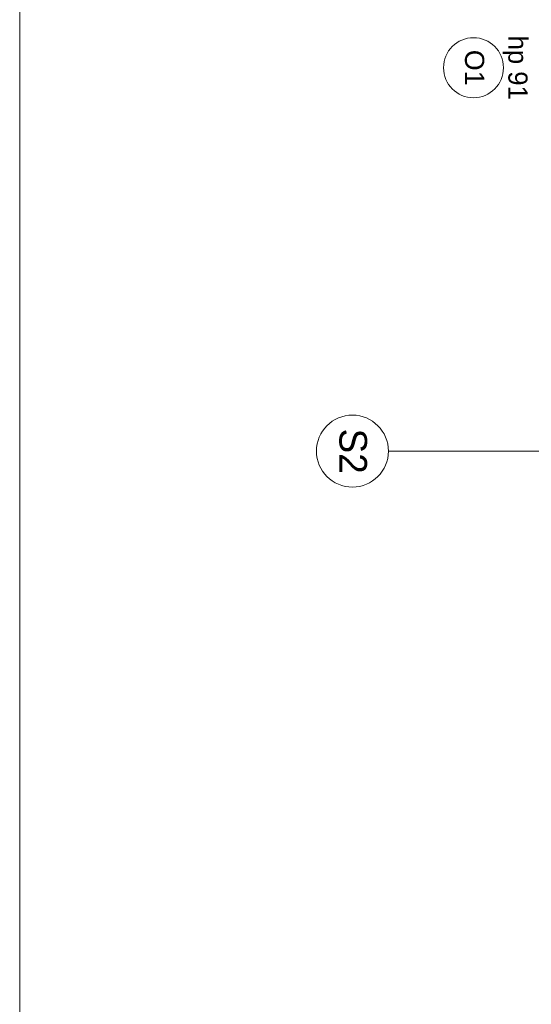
# Model space of a CAD drawing. Extents: x -613240 to -325500, y -25863 to 152403.
# Tile 141 of 254: x -435640 to -431373, y 55921 to 64128. Entities that reach past the tile are written whole.
import ezdxf

# ---------------------------------------------------------------- set-up
doc = ezdxf.new("R2010")
doc.units = 0
doc.header["$MEASUREMENT"] = 0
doc.layers.add('Arch opisy', color=7, linetype='Continuous')
doc.layers.add('Arch opisy okien_Nr_Pióra__9', color=7, linetype='Continuous', lineweight=13, true_color=0x3dad99)
doc.layers.add('Arch opisy_Nr_Pióra__9', color=7, linetype='Continuous', lineweight=13, true_color=0x3dad99)
for name, color, linetype, lineweight in [('Arch opisy_Nr_Pióra__1', 7, 'Continuous', 25), ('Arch opisy_Nr_Pióra__21', 7, 'Continuous', 9), ('ARCH TABELA_Nr_Pióra__21', 7, 'Continuous', 9), ('INWENT. OKNA_Nr_Pióra__21', 7, 'Continuous', 9)]:
    doc.layers.add(name, color=color, linetype=linetype, lineweight=lineweight)
doc.styles.add('GENERATED_STYLE_10', font='arial.ttf')
doc.styles.add('GENERATED_STYLE_5', font='txt')

# ---------------------------------------------------------------- blocks, each defined once
blk = doc.blocks.new('Linia_162', base_point=(-430484.9, 60531.7))
at = {"layer": 'Arch opisy_Nr_Pióra__21', "linetype": 'Continuous'}
blk.add_line((-430484.9, 60531.7), (-432564.7, 60531.7), dxfattribs=at)
blk.add_circle((-432864.7, 60531.7), 300, dxfattribs=at)

msp = doc.modelspace()

# ---------------------------------------------------------------- linework, layer by layer
at = {"layer": 'Arch opisy_Nr_Pióra__9', "linetype": 'Continuous'}
msp.add_circle((-431854.9, 63727.6), 250, dxfattribs=at)
at = {"layer": 'ARCH TABELA_Nr_Pióra__21', "linetype": 'Continuous'}
msp.add_line((-435639.9, 79902.6), (-435639.9, 51452.6), dxfattribs=at)

# ---------------------------------------------------------------- block references
at = {"layer": 'Arch opisy', "linetype": 'Continuous'}
msp.add_blockref('Linia_162', (-430484.9, 60531.7), dxfattribs=at)

# ---------------------------------------------------------------- texts
at = {"layer": 'Arch opisy okien_Nr_Pióra__9', "linetype": 'Continuous', "insert": (-431765.8, 63727.6), "char_height": 160, "attachment_point": 2, "rotation": 270, "style": 'GENERATED_STYLE_10'}
msp.add_mtext('{O1}', dxfattribs=at)
at = {"layer": 'Arch opisy_Nr_Pióra__1', "linetype": 'Continuous', "insert": (-432743.4, 60531.7), "char_height": 230, "attachment_point": 2, "rotation": 270, "style": 'GENERATED_STYLE_5'}
msp.add_mtext('{S2}', dxfattribs=at)
at = {"layer": 'INWENT. OKNA_Nr_Pióra__21', "linetype": 'Continuous', "insert": (-431404.3, 63727.6), "char_height": 160, "attachment_point": 2, "rotation": 270, "style": 'GENERATED_STYLE_5'}
msp.add_mtext('{hp 91}', dxfattribs=at)

doc.saveas('drawing.dxf')
